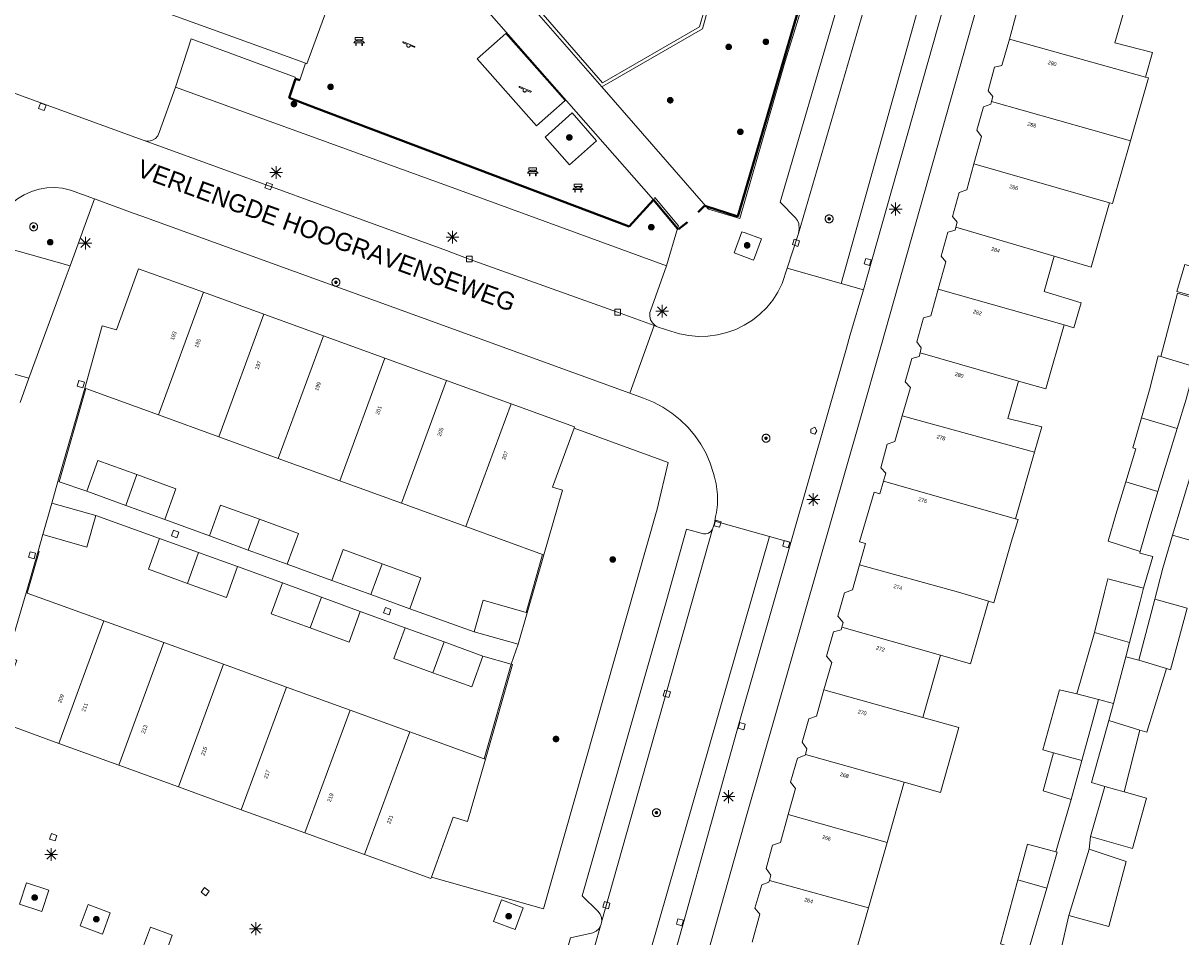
# Model space of a CAD drawing. Header units: metres. Extents: x 135779 to 137489, y 452643 to 455118.
# Tile 174 of 256: x 136524 to 136614, y 453328 to 453399. Entities that reach past the tile are written whole.
import ezdxf
from ezdxf.enums import TextEntityAlignment as Align

# ---------------------------------------------------------------- set-up
doc = ezdxf.new("R2010")
doc.units = ezdxf.units.M
doc.linetypes.add('DGN_Style_4', pattern=[89.853097, 44.898487, -22.449243, 0.056123, -22.449243])
for name, color, linetype, lineweight in [('KTop_NAR_Huisnummer (t)', 7, 'Continuous', 13), ('KTop_NAR_Huisnummer tijdelijk (t)', 7, 'Continuous', 13), ('KTop_ORL_Weg_Straatnaam (t)', 7, 'Continuous', 13), ('KTop_OTD_Open verharding', 15, 'Continuous', 13), ('KTop_OTD_Zand', 15, 'Continuous', 13), ('KTop_PAL_Lichtmast', 40, 'Continuous', 13), ('KTop_PND_Grondvlaksituatie van BAG-pand [tachy]', 1, 'Continuous', 13), ('KTop_PND_Pandscheiding', 40, 'Continuous', 13), ('KTop_PUT_Brandkraan of -put', 1, 'Continuous', 13), ('KTop_PUT_Inspectie- of rioolput', 15, 'Continuous', 13), ('KTop_PUT_Kolk', 15, 'Continuous', 13), ('KTop_SHD_Hek (l)', 15, 'DGN_Style_4', 40), ('KTop_SHD_Muur', 15, 'Continuous', 13), ('KTop_STM_Bank', 40, 'Continuous', 13), ('KTop_STM_Speelvoorziening', 40, 'Continuous', 13), ('KTop_VGO_Boom', 92, 'Continuous', 13), ('KTop_WGD_Parkeervlak', 251, 'Continuous', 13), ('KTop_WGD_Rijbaan_Lokale weg', 251, 'Continuous', 13), ('KTop_WGD_Rijbaan_Lokale weg_verkeersdrempel', 40, 'Continuous', 13), ('KTop_WGD_Voetpad', 251, 'Continuous', 13), ('KTop_WGD_Voetpad_achterpad', 251, 'Continuous', 13)]:
    doc.layers.add(name, color=color, linetype=linetype, lineweight=lineweight)
doc.styles.add('Style-ROVU', font='ROVU.shx')
doc.styles.add('Style-ROVUCURSIEF', font='ROVUCURSIEF.shx')

# ---------------------------------------------------------------- blocks, each defined once
blk = doc.blocks.new('PAL_Lichtmast')
at = {"layer": 'KTop_PAL_Lichtmast'}
for p, q in [((-0.354, -0.354), (0.354, 0.354)), ((0.354, -0.354), (-0.354, 0.354)), ((0, -0.5), (0, 0.5)), ((-0.5, 0), (0.5, 0))]:
    blk.add_line(p, q, dxfattribs=at)
blk = doc.blocks.new('PUT_Brandkraan_of_-put')
at = {"layer": 'KTop_PUT_Brandkraan of -put'}
for p, q in [((-0.25, 0.034), (0, 0.25)), ((-0.158, -0.25), (-0.25, 0.034)), ((0, 0.25), (0.25, 0.033)), ((0.25, 0.033), (0.158, -0.25)), ((0.158, -0.25), (-0.158, -0.25))]:
    blk.add_line(p, q, dxfattribs=at)
blk = doc.blocks.new('PUT_Inspectie-_of_rioolput')
at = {"layer": 'KTop_PUT_Inspectie- of rioolput', "flags": 128}
for points in [[(0.31, 0), (0.308, 0.032), (0.303, 0.064), (0.294, 0.095), (0.283, 0.126), (0.268, 0.155), (0.25, 0.182), (0.23, 0.207), (0.207, 0.23), (0.182, 0.25), (0.154, 0.268), (0.126, 0.283), (0.095, 0.294), (0.064, 0.303), (0.032, 0.308), (0, 0.309), (-0.032, 0.308), (-0.064, 0.303), (-0.096, 0.294), (-0.126, 0.283), (-0.155, 0.268), (-0.182, 0.25), (-0.207, 0.23), (-0.23, 0.207), (-0.25, 0.182), (-0.268, 0.154), (-0.283, 0.126), (-0.294, 0.095), (-0.303, 0.064), (-0.308, 0.032), (-0.309, 0), (-0.308, -0.032), (-0.303, -0.064), (-0.294, -0.096), (-0.283, -0.126), (-0.268, -0.155), (-0.25, -0.182), (-0.23, -0.207), (-0.207, -0.23), (-0.182, -0.25), (-0.155, -0.268), (-0.126, -0.283), (-0.096, -0.294), (-0.064, -0.303), (-0.032, -0.308), (0, -0.309), (0.032, -0.308), (0.064, -0.303), (0.095, -0.294), (0.126, -0.283), (0.155, -0.268), (0.182, -0.25), (0.207, -0.23), (0.23, -0.207), (0.25, -0.182), (0.268, -0.155), (0.283, -0.126), (0.294, -0.096), (0.303, -0.064), (0.308, -0.032), (0.31, 0)], [(0.095, 0), (0.094, 0.009), (0.092, 0.019), (0.09, 0.029), (0.086, 0.038), (0.082, 0.047), (0.076, 0.055), (0.07, 0.063), (0.063, 0.07), (0.055, 0.076), (0.047, 0.082), (0.038, 0.086), (0.029, 0.09), (0.019, 0.092), (0.009, 0.094), (0, 0.094), (-0.01, 0.094), (-0.02, 0.092), (-0.029, 0.09), (-0.039, 0.086), (-0.048, 0.082), (-0.056, 0.076), (-0.064, 0.07), (-0.071, 0.063), (-0.077, 0.055), (-0.082, 0.047), (-0.087, 0.038), (-0.09, 0.029), (-0.093, 0.019), (-0.094, 0.009), (-0.095, 0), (-0.094, -0.01), (-0.093, -0.02), (-0.09, -0.029), (-0.087, -0.039), (-0.082, -0.048), (-0.077, -0.056), (-0.071, -0.064), (-0.064, -0.071), (-0.056, -0.077), (-0.047, -0.082), (-0.039, -0.087), (-0.029, -0.09), (-0.02, -0.093), (-0.01, -0.094), (0, -0.095), (0.009, -0.094), (0.019, -0.093), (0.029, -0.09), (0.038, -0.087), (0.047, -0.082), (0.055, -0.077), (0.063, -0.071), (0.07, -0.064), (0.076, -0.056), (0.082, -0.047), (0.086, -0.039), (0.09, -0.029), (0.092, -0.02), (0.094, -0.01), (0.095, 0)], [(0.035, 0), (0.034, 0.003), (0.034, 0.007), (0.033, 0.01), (0.031, 0.014), (0.03, 0.017), (0.028, 0.02), (0.026, 0.023), (0.023, 0.026), (0.02, 0.028), (0.017, 0.03), (0.014, 0.031), (0.01, 0.033), (0.007, 0.034), (0.003, 0.034), (0, 0.034), (-0.004, 0.034), (-0.007, 0.034), (-0.011, 0.033), (-0.014, 0.031), (-0.018, 0.03), (-0.021, 0.028), (-0.023, 0.026), (-0.026, 0.023), (-0.028, 0.02), (-0.03, 0.017), (-0.032, 0.014), (-0.033, 0.01), (-0.034, 0.007), (-0.035, 0.003), (-0.035, 0), (-0.035, -0.004), (-0.034, -0.007), (-0.033, -0.011), (-0.032, -0.014), (-0.03, -0.018), (-0.028, -0.021), (-0.026, -0.023), (-0.023, -0.026), (-0.021, -0.028), (-0.017, -0.03), (-0.014, -0.032), (-0.011, -0.033), (-0.007, -0.034), (-0.004, -0.035), (0, -0.035), (0.003, -0.035), (0.007, -0.034), (0.01, -0.033), (0.014, -0.032), (0.017, -0.03), (0.02, -0.028), (0.023, -0.026), (0.026, -0.023), (0.028, -0.021), (0.03, -0.017), (0.031, -0.014), (0.033, -0.011), (0.034, -0.007), (0.034, -0.004), (0.035, 0)], [(0.01, 0.02), (0.007, 0.02), (0.005, 0.021), (0.003, 0.022), (0.001, 0.022), (-0.001, 0.022), (-0.004, 0.022), (-0.006, 0.021), (-0.008, 0.02), (-0.01, 0.019), (-0.012, 0.018), (-0.014, 0.017), (-0.016, 0.015), (-0.017, 0.013), (-0.019, 0.012), (-0.02, 0.009), (-0.021, 0.007), (-0.022, 0.005), (-0.022, 0.003), (-0.022, 0.001), (-0.022, -0.001), (-0.022, -0.004), (-0.022, -0.006), (-0.021, -0.008), (-0.02, -0.01), (-0.019, -0.012), (-0.017, -0.014), (-0.016, -0.016), (-0.014, -0.017), (-0.012, -0.019), (-0.01, -0.02), (-0.008, -0.021), (-0.006, -0.022), (-0.003, -0.022), (-0.001, -0.022), (0.001, -0.022), (0.003, -0.022), (0.005, -0.022), (0.008, -0.021), (0.01, -0.02), (0.012, -0.019), (0.014, -0.017), (0.015, -0.016), (0.017, -0.014), (0.018, -0.012), (0.02, -0.01), (0.02, -0.008), (0.021, -0.006), (0.022, -0.003), (0.022, -0.001), (0.022, 0.001), (0.022, 0.003), (0.021, 0.005), (0.02, 0.008), (0.019, 0.01), (0.018, 0.012), (0.017, 0.014), (0.015, 0.015), (0.013, 0.017), (0.012, 0.018), (0.01, 0.02)]]:
    blk.add_lwpolyline(points, dxfattribs=at)
blk = doc.blocks.new('PUT_Kolk')
at = {"layer": 'KTop_PUT_Kolk', "flags": 128}
blk.add_lwpolyline([(0.225, -0.225), (0.225, 0.225), (-0.225, 0.225), (-0.225, -0.225), (0.225, -0.225)], dxfattribs=at)
blk = doc.blocks.new('STM_Speelvoorziening')
at = {"layer": 'KTop_STM_Speelvoorziening'}
for p, q in [((-0.456, 0.218), (-0.455, 0.222)), ((-0.456, 0.214), (-0.456, 0.218)), ((-0.456, 0.21), (-0.456, 0.214)), ((-0.455, 0.206), (-0.456, 0.21)), ((-0.455, 0.222), (-0.454, 0.226)), ((-0.454, 0.202), (-0.455, 0.206)), ((-0.454, 0.226), (-0.453, 0.23)), ((-0.453, 0.198), (-0.454, 0.202)), ((-0.453, 0.23), (-0.451, 0.234)), ((-0.451, 0.194), (-0.453, 0.198)), ((-0.451, 0.234), (-0.449, 0.237)), ((-0.449, 0.19), (-0.451, 0.194)), ((-0.449, 0.237), (-0.446, 0.24)), ((-0.446, 0.187), (-0.449, 0.19)), ((-0.446, 0.24), (-0.443, 0.243)), ((-0.443, 0.184), (-0.446, 0.187)), ((-0.443, 0.243), (-0.44, 0.246)), ((-0.44, 0.182), (-0.443, 0.184)), ((-0.44, 0.246), (-0.436, 0.248)), ((-0.436, 0.179), (-0.44, 0.182)), ((-0.436, 0.248), (-0.433, 0.25)), ((-0.433, 0.178), (-0.436, 0.179)), ((-0.433, 0.25), (-0.429, 0.251)), ((-0.109, 0.044), (-0.433, 0.178)), ((-0.429, 0.251), (-0.425, 0.253)), ((-0.425, 0.253), (-0.421, 0.253)), ((-0.421, 0.253), (-0.417, 0.253)), ((-0.417, 0.253), (-0.412, 0.253)), ((-0.412, 0.253), (-0.408, 0.253)), ((-0.408, 0.253), (-0.404, 0.251)), ((-0.404, 0.251), (-0.402, 0.251)), ((-0.402, 0.251), (0.031, 0.072)), ((-0.14, -0.007), (-0.135, 0.006)), ((-0.135, 0.006), (-0.129, 0.018)), ((-0.129, 0.018), (-0.122, 0.029)), ((-0.122, 0.029), (-0.114, 0.04)), ((-0.114, 0.04), (-0.109, 0.044)), ((0.031, 0.072), (0.464, -0.106)), ((-0.146, -0.033), (-0.144, -0.02)), ((-0.146, -0.047), (-0.146, -0.033)), ((-0.146, -0.06), (-0.146, -0.047)), ((-0.144, -0.073), (-0.146, -0.06)), ((-0.144, -0.02), (-0.14, -0.007)), ((-0.14, -0.086), (-0.144, -0.073)), ((-0.135, -0.099), (-0.14, -0.086)), ((-0.129, -0.111), (-0.135, -0.099)), ((-0.122, -0.122), (-0.129, -0.111)), ((-0.114, -0.133), (-0.122, -0.122)), ((-0.104, -0.143), (-0.114, -0.133)), ((-0.093, -0.151), (-0.104, -0.143)), ((-0.082, -0.158), (-0.093, -0.151)), ((-0.07, -0.164), (-0.082, -0.158)), ((-0.057, -0.169), (-0.07, -0.164)), ((-0.044, -0.172), (-0.057, -0.169)), ((-0.031, -0.174), (-0.044, -0.172)), ((-0.017, -0.175), (-0.031, -0.174)), ((-0.004, -0.174), (-0.017, -0.175)), ((0.009, -0.172), (-0.004, -0.174)), ((0.022, -0.169), (0.009, -0.172)), ((0.035, -0.164), (0.022, -0.169)), ((0.047, -0.158), (0.035, -0.164)), ((0.058, -0.151), (0.047, -0.158)), ((0.069, -0.143), (0.058, -0.151)), ((0.078, -0.133), (0.069, -0.143)), ((0.086, -0.122), (0.078, -0.133)), ((0.094, -0.111), (0.086, -0.122)), ((0.1, -0.099), (0.094, -0.111)), ((0.105, -0.086), (0.1, -0.099)), ((0.108, -0.073), (0.105, -0.086)), ((0.11, -0.06), (0.108, -0.073)), ((0.112, -0.046), (0.11, -0.06)), ((0.434, -0.179), (0.112, -0.046)), ((0.439, -0.18), (0.434, -0.179)), ((0.443, -0.181), (0.439, -0.18)), ((0.447, -0.181), (0.443, -0.181)), ((0.451, -0.181), (0.447, -0.181)), ((0.455, -0.18), (0.451, -0.181)), ((0.459, -0.179), (0.455, -0.18)), ((0.463, -0.178), (0.459, -0.179)), ((0.467, -0.176), (0.463, -0.178)), ((0.464, -0.106), (0.467, -0.107)), ((0.467, -0.107), (0.47, -0.11)), ((0.47, -0.174), (0.467, -0.176)), ((0.47, -0.11), (0.474, -0.112)), ((0.474, -0.171), (0.47, -0.174)), ((0.474, -0.112), (0.477, -0.115)), ((0.477, -0.168), (0.474, -0.171)), ((0.477, -0.115), (0.479, -0.118)), ((0.479, -0.165), (0.477, -0.168)), ((0.479, -0.118), (0.481, -0.122)), ((0.481, -0.161), (0.479, -0.165)), ((0.481, -0.122), (0.483, -0.125)), ((0.483, -0.158), (0.481, -0.161)), ((0.483, -0.125), (0.485, -0.129)), ((0.485, -0.154), (0.483, -0.158)), ((0.485, -0.129), (0.486, -0.133)), ((0.486, -0.15), (0.485, -0.154)), ((0.486, -0.133), (0.486, -0.138)), ((0.486, -0.138), (0.487, -0.142)), ((0.487, -0.142), (0.486, -0.146)), ((0.486, -0.146), (0.486, -0.15))]:
    blk.add_line(p, q, dxfattribs=at)
blk = doc.blocks.new('STM_Bank')
at = {"layer": 'KTop_STM_Bank'}
for p, q in [((-0.416, -0.089), (-0.298, 0.019)), ((-0.298, 0.314), (0.298, 0.314)), ((-0.298, 0.143), (-0.298, 0.314)), ((-0.2, 0.143), (-0.298, 0.143)), ((-0.298, 0.019), (-0.2, 0.019)), ((-0.2, 0.019), (-0.2, 0.143)), ((0.157, 0.143), (-0.154, 0.143)), ((-0.154, 0.143), (-0.154, 0.019)), ((-0.154, 0.019), (0.157, 0.019)), ((0.157, 0.019), (0.157, 0.143)), ((0.298, 0.143), (0.203, 0.143)), ((0.203, 0.143), (0.203, 0.019)), ((0.203, 0.019), (0.298, 0.019)), ((0.298, 0.314), (0.298, 0.143)), ((0.298, 0.019), (0.416, -0.089)), ((-0.259, -0.089), (-0.416, -0.089)), ((-0.259, -0.315), (-0.259, -0.089)), ((-0.213, -0.315), (-0.259, -0.315)), ((0.216, -0.089), (-0.213, -0.089)), ((-0.213, -0.089), (-0.213, -0.315)), ((0.216, -0.305), (0.216, -0.089)), ((0.259, -0.305), (0.216, -0.305)), ((0.416, -0.089), (0.259, -0.089)), ((0.259, -0.089), (0.259, -0.305))]:
    blk.add_line(p, q, dxfattribs=at)
blk = doc.blocks.new('VGO_Boom')
at = {"layer": 'KTop_VGO_Boom', "flags": 128}
for points in [[(0.215, 0), (0.214, 0.022), (0.21, 0.045), (0.204, 0.066), (0.196, 0.087), (0.186, 0.108), (0.174, 0.126), (0.16, 0.144), (0.144, 0.16), (0.126, 0.174), (0.107, 0.186), (0.087, 0.196), (0.066, 0.204), (0.045, 0.21), (0.022, 0.214), (-0.001, 0.215), (-0.023, 0.214), (-0.045, 0.21), (-0.067, 0.204), (-0.088, 0.196), (-0.108, 0.186), (-0.127, 0.174), (-0.144, 0.16), (-0.16, 0.144), (-0.174, 0.126), (-0.187, 0.107), (-0.197, 0.087), (-0.205, 0.066), (-0.211, 0.045), (-0.214, 0.022), (-0.215, -0.001), (-0.214, -0.023), (-0.211, -0.045), (-0.205, -0.067), (-0.197, -0.088), (-0.187, -0.108), (-0.174, -0.127), (-0.16, -0.144), (-0.144, -0.16), (-0.127, -0.174), (-0.108, -0.187), (-0.088, -0.197), (-0.067, -0.205), (-0.045, -0.211), (-0.023, -0.214), (0, -0.215), (0.022, -0.214), (0.045, -0.211), (0.066, -0.205), (0.087, -0.197), (0.108, -0.187), (0.126, -0.174), (0.144, -0.16), (0.16, -0.144), (0.174, -0.127), (0.186, -0.108), (0.196, -0.088), (0.204, -0.067), (0.21, -0.045), (0.214, -0.023), (0.215, -0.001)], [(0.155, 0), (0.154, 0.016), (0.152, 0.032), (0.147, 0.048), (0.142, 0.063), (0.134, 0.078), (0.125, 0.091), (0.115, 0.104), (0.104, 0.115), (0.091, 0.125), (0.077, 0.134), (0.063, 0.142), (0.048, 0.147), (0.032, 0.152), (0.016, 0.154), (-0.001, 0.155), (-0.017, 0.154), (-0.033, 0.152), (-0.048, 0.147), (-0.064, 0.142), (-0.078, 0.134), (-0.092, 0.125), (-0.104, 0.115), (-0.116, 0.104), (-0.126, 0.091), (-0.135, 0.077), (-0.142, 0.063), (-0.148, 0.048), (-0.152, 0.032), (-0.155, 0.016), (-0.155, -0.001), (-0.155, -0.017), (-0.152, -0.033), (-0.148, -0.048), (-0.142, -0.064), (-0.135, -0.078), (-0.126, -0.092), (-0.116, -0.104), (-0.104, -0.116), (-0.092, -0.126), (-0.078, -0.135), (-0.064, -0.142), (-0.048, -0.148), (-0.033, -0.152), (-0.017, -0.155), (0, -0.155), (0.016, -0.155), (0.032, -0.152), (0.048, -0.148), (0.063, -0.142), (0.078, -0.135), (0.091, -0.126), (0.104, -0.116), (0.115, -0.104), (0.125, -0.092), (0.134, -0.078), (0.142, -0.064), (0.147, -0.048), (0.152, -0.033), (0.154, -0.017), (0.155, -0.001)], [(0.095, 0), (0.094, 0.01), (0.093, 0.02), (0.09, 0.029), (0.087, 0.039), (0.082, 0.048), (0.077, 0.056), (0.071, 0.064), (0.064, 0.071), (0.056, 0.077), (0.047, 0.082), (0.039, 0.087), (0.029, 0.09), (0.02, 0.093), (0.01, 0.094), (-0.001, 0.095), (-0.01, 0.094), (-0.02, 0.093), (-0.03, 0.09), (-0.039, 0.087), (-0.048, 0.082), (-0.056, 0.077), (-0.064, 0.071), (-0.071, 0.064), (-0.077, 0.056), (-0.083, 0.047), (-0.087, 0.039), (-0.091, 0.029), (-0.093, 0.02), (-0.095, 0.01), (-0.095, -0.001), (-0.095, -0.01), (-0.093, -0.02), (-0.091, -0.03), (-0.087, -0.039), (-0.083, -0.048), (-0.077, -0.056), (-0.071, -0.064), (-0.064, -0.071), (-0.056, -0.077), (-0.048, -0.083), (-0.039, -0.087), (-0.03, -0.091), (-0.02, -0.093), (-0.01, -0.095), (0, -0.095), (0.01, -0.095), (0.02, -0.093), (0.029, -0.091), (0.039, -0.087), (0.048, -0.083), (0.056, -0.077), (0.064, -0.071), (0.071, -0.064), (0.077, -0.056), (0.082, -0.048), (0.087, -0.039), (0.09, -0.03), (0.093, -0.02), (0.094, -0.01), (0.095, -0.001)], [(0.035, 0), (0.035, 0.004), (0.034, 0.007), (0.033, 0.011), (0.032, 0.014), (0.03, 0.018), (0.028, 0.021), (0.026, 0.023), (0.023, 0.026), (0.021, 0.028), (0.017, 0.03), (0.014, 0.032), (0.011, 0.033), (0.007, 0.034), (0.004, 0.035), (-0.001, 0.035), (-0.004, 0.035), (-0.008, 0.034), (-0.011, 0.033), (-0.015, 0.032), (-0.018, 0.03), (-0.021, 0.028), (-0.024, 0.026), (-0.027, 0.023), (-0.029, 0.021), (-0.031, 0.017), (-0.032, 0.014), (-0.034, 0.011), (-0.035, 0.007), (-0.035, 0.004), (-0.035, -0.001), (-0.035, -0.004), (-0.035, -0.008), (-0.034, -0.011), (-0.032, -0.015), (-0.031, -0.018), (-0.029, -0.021), (-0.027, -0.024), (-0.024, -0.027), (-0.021, -0.029), (-0.018, -0.031), (-0.015, -0.032), (-0.011, -0.034), (-0.008, -0.035), (-0.004, -0.035), (0, -0.035), (0.004, -0.035), (0.007, -0.035), (0.011, -0.034), (0.014, -0.032), (0.018, -0.031), (0.021, -0.029), (0.023, -0.027), (0.026, -0.024), (0.028, -0.021), (0.03, -0.018), (0.032, -0.015), (0.033, -0.011), (0.034, -0.008), (0.035, -0.004), (0.035, 0)]]:
    blk.add_lwpolyline(points, dxfattribs=at)

msp = doc.modelspace()

# ---------------------------------------------------------------- linework, layer by layer
at = {"layer": 'KTop_OTD_Open verharding', "flags": 128}
for points in [[(136564.143, 453390.898), (136566.39, 453392.881), (136561.765, 453398.122), (136559.518, 453396.139), (136564.143, 453390.898)], [(136573.29, 453385.12), (136571.39, 453383.03), (136546.943, 453392.287), (136544.851, 453393.079), (136545.343, 453394.575)], [(136566.93, 453391.91), (136564.82, 453390.02), (136566.73, 453387.85), (136568.84, 453389.74), (136566.93, 453391.91)]]:
    msp.add_lwpolyline(points, dxfattribs=at)
at = {"layer": 'KTop_OTD_Zand', "flags": 128}
for points in [[(136569.316, 453394.272), (136564.321, 453400), (136556.192, 453409.323), (136560.695, 453423.88), (136582, 453428.586), (136583.759, 453423.235), (136577.264, 453400), (136576.889, 453398.644), (136569.316, 453394.272)], [(136582.252, 453428.652), (136584.031, 453423.241), (136577.534, 453400), (136577.111, 453398.472), (136569.26, 453393.94)]]:
    msp.add_lwpolyline(points, dxfattribs=at)
at = {"layer": 'KTop_PND_Grondvlaksituatie van BAG-pand [tachy]', "flags": 128}
for points in [[(136550.259, 453406.848), (136547.772, 453400), (136546.231, 453395.757), (136546.115, 453395.799)], [(136518.709, 453405.751), (136534.546, 453400), (136545.711, 453395.946), (136546.115, 453395.799)], [(136602.463, 453402.666), (136602.338, 453402.235), (136601.762, 453402.04), (136601.254, 453400.225), (136601.473, 453400), (136601.661, 453399.807), (136601.07, 453397.687)], [(136611.698, 453394.716), (136612.246, 453396.627), (136609.317, 453397.375), (136610.065, 453400), (136610.192, 453400.446)], [(136601.07, 453397.687), (136600.495, 453395.627), (136599.913, 453395.493), (136599.412, 453393.644), (136599.774, 453393.206), (136599.679, 453392.805)], [(136610.524, 453389.73), (136611.927, 453394.659), (136611.698, 453394.716)], [(136599.679, 453392.805), (136599.627, 453392.586), (136599.043, 453392.38), (136598.521, 453390.558), (136598.899, 453390.079), (136598.308, 453387.937)], [(136608.881, 453384.9), (136609.129, 453384.829), (136610.524, 453389.73)], [(136598.308, 453387.937), (136597.748, 453385.906), (136597.148, 453385.69), (136596.622, 453383.823), (136596.993, 453383.389), (136596.89, 453382.981)], [(136604.568, 453380.713), (136607.445, 453379.863), (136608.881, 453384.9)], [(136596.89, 453382.981), (136596.831, 453382.748), (136596.261, 453382.601), (136595.735, 453380.735), (136596.112, 453380.285), (136595.514, 453378.149)], [(136605.343, 453375.361), (136606.117, 453375.132), (136606.674, 453377.085), (136603.781, 453377.951), (136604.568, 453380.713)], [(136538.152, 453377.903), (136533.083, 453379.742), (136531.36, 453374.956), (136530.251, 453375.275), (136528.878, 453370.415)], [(136617.637, 453379.275), (136614.775, 453380.06), (136614.133, 453377.958), (136616.975, 453377.181)], [(136542.872, 453376.191), (136538.152, 453377.903)], [(136595.514, 453378.149), (136594.929, 453376.061), (136594.36, 453375.894), (136593.847, 453374.041), (136594.194, 453373.567), (136594.099, 453373.18)], [(136616.899, 453377.062), (136614.2, 453377.838), (136612.887, 453372.879)], [(136547.513, 453374.507), (136542.872, 453376.191)], [(136601.792, 453370.967), (136603.919, 453370.361), (136605.343, 453375.361)], [(136552.316, 453372.764), (136547.513, 453374.507)], [(136594.099, 453373.18), (136594.027, 453372.886), (136593.462, 453372.729), (136592.939, 453370.897), (136593.341, 453370.473), (136592.709, 453368.254)], [(136557.124, 453371.019), (136552.316, 453372.764)], [(136612.887, 453372.879), (136612.69, 453372.949), (136612.02, 453370.291), (136611.391, 453368.094)], [(136614.172, 453367.251), (136614.873, 453369.564), (136615.552, 453372.082)], [(136528.972, 453370.381), (136528.878, 453370.415)], [(136528.972, 453370.381), (136534.632, 453368.323)], [(136562.165, 453369.19), (136557.124, 453371.019)], [(136603.039, 453365.42), (136603.599, 453367.385), (136600.956, 453368.036), (136601.792, 453370.967)], [(136567.083, 453367.295), (136567.119, 453367.393), (136562.165, 453369.19)], [(136534.632, 453368.323), (136539.35, 453366.608)], [(136592.709, 453368.254), (136592.139, 453366.248), (136591.534, 453366.046), (136591.046, 453364.19), (136591.417, 453363.766), (136591.243, 453363.155)], [(136611.391, 453368.094), (136610.719, 453365.744), (136610.943, 453365.68), (136610.162, 453363.106)], [(136567.083, 453367.295), (136565.403, 453362.681), (136566.194, 453362.455), (136564.712, 453357.389)], [(136612.674, 453362.344), (136613.476, 453364.957), (136614.172, 453367.251)], [(136539.35, 453366.608), (136543.99, 453364.922)], [(136543.99, 453364.922), (136548.792, 453363.176)], [(136601.555, 453360.215), (136603.039, 453365.42)], [(136532.955, 453363.657), (136529.911, 453364.764), (136529.036, 453362.358)], [(136535.125, 453360.144), (136536, 453362.55), (136532.955, 453363.657)], [(136548.792, 453363.176), (136553.599, 453361.429)], [(136591.243, 453363.155), (136590.963, 453362.17), (136590.513, 453362.299), (136589.382, 453358.417), (136589.833, 453358.283), (136589.365, 453356.609)], [(136615.348, 453364.004), (136615.329, 453363.929), (136613.819, 453358.94)], [(136529.036, 453362.358), (136532.08, 453361.251)], [(136610.162, 453363.106), (136609.381, 453360.531), (136608.787, 453358.447), (136611.283, 453357.654)], [(136611.283, 453357.654), (136611.898, 453359.814), (136612.674, 453362.344)], [(136526.314, 453361.431), (136525.611, 453358.969)], [(136529.736, 453360.454), (136526.314, 453361.431)], [(136553.599, 453361.429), (136558.639, 453359.597)], [(136525.611, 453358.969), (136529.033, 453357.992), (136529.736, 453360.454)], [(136532.08, 453361.251), (136535.125, 453360.144)], [(136542.527, 453360.173), (136539.487, 453361.282), (136538.61, 453358.877)], [(136544.689, 453356.66), (136545.566, 453359.065), (136542.527, 453360.173)], [(136558.639, 453359.597), (136564.618, 453357.423)], [(136599.429, 453353.778), (136599.871, 453353.647), (136601.223, 453358.391), (136601.747, 453360.158), (136601.555, 453360.215)], [(136534.722, 453358.671), (136533.853, 453356.263), (136536.9, 453355.164)], [(136537.768, 453357.572), (136534.722, 453358.671)], [(136538.61, 453358.877), (136541.65, 453357.768)], [(136613.819, 453358.94), (136613.064, 453356.36), (136612.432, 453353.937)], [(136541.65, 453357.768), (136544.689, 453356.66)], [(136552.091, 453356.696), (136549.047, 453357.803), (136548.172, 453355.397)], [(136540.815, 453356.473), (136537.768, 453357.572)], [(136564.712, 453357.389), (136564.618, 453357.423)], [(136536.9, 453355.164), (136539.946, 453354.065), (136540.815, 453356.473)], [(136554.259, 453353.183), (136555.134, 453355.589), (136552.091, 453356.696)], [(136589.365, 453356.609), (136588.822, 453354.67), (136588.199, 453354.427), (136587.677, 453352.59), (136588.094, 453352.115), (136587.988, 453351.753)], [(136544.314, 453355.195), (136543.436, 453352.79), (136546.474, 453351.681)], [(136547.353, 453354.085), (136544.314, 453355.195)], [(136548.172, 453355.397), (136551.216, 453354.29)], [(136611.549, 453354.781), (136608.763, 453355.513), (136608.491, 453354.48), (136607.721, 453351.325)], [(136524.301, 453354.436), (136522.823, 453349.373), (136523.591, 453349.152), (136521.879, 453344.465), (136526.861, 453342.655)], [(136524.301, 453354.436), (136524.395, 453354.402)], [(136530.382, 453352.231), (136524.395, 453354.402)], [(136550.391, 453352.976), (136547.353, 453354.085)], [(136551.216, 453354.29), (136554.259, 453353.183)], [(136610.444, 453350.551), (136611.278, 453353.748), (136611.549, 453354.781)], [(136563.333, 453352.896), (136559.987, 453353.838), (136559.296, 453351.373)], [(136595.685, 453349.542), (136598.031, 453348.873), (136599.429, 453353.778)], [(136612.432, 453353.937), (136611.188, 453349.165)], [(136613.349, 453348.513), (136613.657, 453348.42), (136614.963, 453353.221)], [(136546.474, 453351.681), (136549.513, 453350.571), (136550.391, 453352.976)], [(136563.429, 453352.869), (136562.729, 453350.41)], [(136563.333, 453352.896), (136563.429, 453352.869)], [(136535.052, 453350.538), (136530.382, 453352.231)], [(136553.9, 453351.701), (136553.022, 453349.296), (136556.059, 453348.187)], [(136556.937, 453350.592), (136553.9, 453351.701)], [(136559.296, 453351.373), (136562.729, 453350.41)], [(136587.988, 453351.753), (136587.926, 453351.544), (136587.351, 453351.371), (136586.805, 453349.471), (136587.202, 453348.991), (136586.596, 453346.858)], [(136539.717, 453348.846), (136535.052, 453350.538)], [(136559.974, 453349.483), (136556.937, 453350.592)], [(136607.721, 453351.325), (136606.351, 453346.532)], [(136610.153, 453349.435), (136610.444, 453350.551)], [(136544.629, 453347.065), (136539.717, 453348.846)], [(136556.059, 453348.187), (136559.096, 453347.078), (136559.974, 453349.483)], [(136594.303, 453344.692), (136595.685, 453349.542)], [(136611.188, 453349.165), (136610.153, 453349.435)], [(136611.269, 453343.7), (136611.814, 453343.535), (136613.349, 453348.513)], [(136549.598, 453345.263), (136544.629, 453347.065)], [(136586.596, 453346.858), (136586.005, 453344.78), (136585.416, 453344.573), (136584.889, 453342.748), (136585.271, 453342.249), (136585.156, 453341.802)], [(136606.351, 453346.532), (136604.977, 453346.846), (136603.68, 453342.15), (136604.518, 453341.919)], [(136606.73, 453341.314), (136607.56, 453344.35), (136608.023, 453346.084)], [(136608.023, 453346.084), (136609.199, 453345.775)], [(136554.255, 453343.574), (136549.598, 453345.263)], [(136609.199, 453345.775), (136608.83, 453344.44)], [(136592.861, 453339.631), (136595.697, 453338.832), (136597.125, 453343.899), (136594.303, 453344.692)], [(136608.83, 453344.44), (136607.481, 453339.61), (136608.513, 453339.293)], [(136560.066, 453341.467), (136554.255, 453343.574)], [(136610.027, 453338.875), (136611.269, 453343.7)], [(136526.861, 453342.655), (136531.53, 453340.959)], [(136560.16, 453341.433), (136558.766, 453336.573), (136557.642, 453336.896), (136555.941, 453332.21)], [(136560.066, 453341.467), (136560.16, 453341.433)], [(136585.156, 453341.802), (136585.138, 453341.733), (136584.519, 453341.496), (136583.972, 453339.636), (136584.369, 453339.151), (136583.81, 453337.102)], [(136604.518, 453341.919), (136603.7, 453338.954), (136605.899, 453338.278)], [(136531.53, 453340.959), (136536.194, 453339.264)], [(136605.899, 453338.278), (136606.73, 453341.314)], [(136591.522, 453334.933), (136592.861, 453339.631)], [(136536.194, 453339.264), (136541.104, 453337.48)], [(136608.513, 453339.293), (136607.409, 453335.378)], [(136607.409, 453335.378), (136610.676, 453334.457), (136611.78, 453338.373), (136610.027, 453338.875)], [(136541.104, 453337.48), (136546.072, 453335.675)], [(136583.81, 453337.102), (136583.213, 453334.913), (136582.589, 453334.711), (136582.082, 453332.901), (136582.439, 453332.371), (136582.334, 453331.947)], [(136546.072, 453335.675), (136550.729, 453333.984)], [(136590.067, 453329.825), (136591.522, 453334.933)], [(136604.696, 453334.191), (136602.484, 453334.78), (136601.731, 453332.011)], [(136603.987, 453331.365), (136604.806, 453334.162), (136604.696, 453334.191)], [(136607.3, 453334.396), (136605.725, 453329.225)], [(136605.725, 453329.225), (136608.838, 453328.359), (136610.185, 453333.438), (136607.3, 453334.396)], [(136550.729, 453333.984), (136555.903, 453332.104), (136555.941, 453332.21)], [(136582.334, 453331.947), (136582.301, 453331.815), (136581.757, 453331.613), (136581.21, 453329.786), (136581.582, 453329.311), (136580.987, 453327.14)], [(136601.731, 453332.011), (136600.369, 453326.997), (136602.508, 453326.319)], [(136602.508, 453326.319), (136603.987, 453331.365)], [(136588.689, 453324.991), (136590.067, 453329.825)]]:
    msp.add_lwpolyline(points, dxfattribs=at)
at = {"layer": 'KTop_PND_Pandscheiding', "flags": 128}
for points in [[(136601.07, 453397.687), (136611.698, 453394.716)], [(136610.524, 453389.73), (136607.393, 453390.622), (136599.679, 453392.805)], [(136608.881, 453384.9), (136598.308, 453387.937)], [(136596.89, 453382.981), (136604.568, 453380.713)], [(136538.152, 453377.903), (136534.632, 453368.323)], [(136605.343, 453375.361), (136595.514, 453378.149)], [(136539.35, 453366.608), (136542.872, 453376.191)], [(136543.99, 453364.922), (136547.513, 453374.507)], [(136601.792, 453370.967), (136594.099, 453373.18)], [(136552.316, 453372.764), (136548.792, 453363.176)], [(136615.552, 453372.082), (136612.887, 453372.879)], [(136557.124, 453371.019), (136553.599, 453361.429)], [(136562.165, 453369.19), (136558.639, 453359.597)], [(136592.709, 453368.254), (136603.039, 453365.42)], [(136611.391, 453368.094), (136614.172, 453367.251)], [(136532.08, 453361.251), (136532.955, 453363.657)], [(136601.555, 453360.215), (136591.243, 453363.155)], [(136610.162, 453363.106), (136612.674, 453362.344)], [(136541.65, 453357.768), (136542.527, 453360.173)], [(136613.819, 453358.94), (136615.902, 453358.323)], [(136537.768, 453357.572), (136536.9, 453355.164)], [(136552.091, 453356.696), (136551.216, 453354.29)], [(136589.365, 453356.609), (136597.09, 453354.471), (136599.429, 453353.778)], [(136546.474, 453351.681), (136547.353, 453354.085)], [(136612.432, 453353.937), (136614.963, 453353.221)], [(136526.861, 453342.655), (136530.382, 453352.231)], [(136595.685, 453349.542), (136587.988, 453351.753)], [(136535.052, 453350.538), (136531.53, 453340.959)], [(136556.937, 453350.592), (136556.059, 453348.187)], [(136607.721, 453351.325), (136610.444, 453350.551)], [(136539.717, 453348.846), (136536.194, 453339.264)], [(136610.153, 453349.435), (136609.199, 453345.775)], [(136613.349, 453348.513), (136611.188, 453349.165)], [(136544.629, 453347.065), (136541.104, 453337.48)], [(136594.303, 453344.692), (136586.596, 453346.858)], [(136608.023, 453346.084), (136606.351, 453346.532)], [(136546.072, 453335.675), (136549.598, 453345.263)], [(136611.269, 453343.7), (136608.83, 453344.44)], [(136554.255, 453343.574), (136550.729, 453333.984)], [(136585.156, 453341.802), (136592.861, 453339.631)], [(136606.73, 453341.314), (136604.518, 453341.919)], [(136608.513, 453339.293), (136610.027, 453338.875)], [(136591.522, 453334.933), (136583.81, 453337.102)], [(136582.334, 453331.947), (136590.067, 453329.825)], [(136603.987, 453331.365), (136601.731, 453332.011)]]:
    msp.add_lwpolyline(points, dxfattribs=at)
at = {"layer": 'KTop_SHD_Hek (l)', "flags": 128}
for points in [[(136584.617, 453400), (136579.87, 453383.81), (136577.385, 453384.622)], [(136546.943, 453392.287), (136544.851, 453393.079), (136545.343, 453394.575), (136545.676, 453394.466)], [(136546.943, 453392.287), (136571.39, 453383.03)], [(136573.29, 453385.12), (136571.39, 453383.03)], [(136575.169, 453382.892), (136573.29, 453385.12)], [(136576.77, 453384.15), (136577.27, 453384.66), (136577.385, 453384.622)], [(136575.94, 453383.38), (136575.23, 453382.82), (136575.169, 453382.892)]]:
    msp.add_lwpolyline(points, dxfattribs=at)
at = {"layer": 'KTop_SHD_Muur', "flags": 128}
for points in [[(136528.878, 453370.415), (136526.776, 453363.133)], [(136526.872, 453363.105), (136528.972, 453370.381)], [(136526.776, 453363.133), (136526.872, 453363.105)], [(136525.24, 453357.667), (136525.234, 453357.669), (136524.301, 453354.436)], [(136524.395, 453354.402), (136525.33, 453357.641), (136525.24, 453357.667)], [(136564.618, 453357.423), (136563.333, 453352.896)], [(136564.712, 453357.389), (136563.429, 453352.869)], [(136562.183, 453348.85), (136560.066, 453341.467)], [(136562.183, 453348.85), (136562.279, 453348.822), (136560.16, 453341.433)]]:
    msp.add_lwpolyline(points, dxfattribs=at)
at = {"layer": 'KTop_WGD_Parkeervlak', "flags": 128}
for points in [[(136535.972, 453393.916), (136558.721, 453385.677), (136574.311, 453379.962)], [(136521.877, 453382.882), (136521.776, 453382.367), (136521.781, 453382.158), (136521.858, 453381.918), (136521.985, 453381.727), (136522.216, 453381.561), (136522.665, 453381.394), (136527.745, 453379.962)], [(136524.527, 453371.186), (136519.806, 453372.498), (136519.51, 453372.517), (136519.235, 453372.456), (136518.987, 453372.32), (136518.787, 453372.121), (136518.66, 453371.916)]]:
    msp.add_lwpolyline(points, dxfattribs=at)
at = {"layer": 'KTop_WGD_Rijbaan_Lokale weg', "flags": 128}
for points in [[(136584.608, 453382.498), (136589.718, 453400), (136596.084, 453422.074)], [(136600.431, 453420.943), (136600.092, 453420.451), (136599.695, 453419.752), (136599.369, 453419.017), (136599.12, 453418.26), (136593.917, 453400), (136587.937, 453378.593)], [(136533.522, 453389.752), (136533.37, 453389.814), (136525.655, 453392.631), (136522.379, 453393.822), (136522.152, 453393.945), (136521.975, 453394.131), (136521.865, 453394.354), (136519.865, 453400), (136517.861, 453405.006)], [(136533.522, 453389.752), (136557.129, 453381.165), (136558.899, 453380.494), (136570.486, 453376.347), (136573.326, 453375.298)], [(136529.652, 453385.189), (136527.759, 453385.885), (136527.156, 453386.022), (136526.54, 453386.081), (136525.921, 453386.059), (136525.311, 453385.958), (136524.718, 453385.78), (136524.154, 453385.526), (136523.627, 453385.202), (136523.146, 453384.812), (136522.719, 453384.364), (136522.354, 453383.865), (136522.056, 453383.322), (136521.877, 453382.882)], [(136529.652, 453385.189), (136532.653, 453384.084), (136533.334, 453383.838), (136555.089, 453375.966), (136571.435, 453370.027)], [(136584.608, 453382.498), (136583.732, 453379.786)], [(136583.732, 453379.786), (136587.937, 453378.593)], [(136571.435, 453370.027), (136573.326, 453375.298)], [(136578.071, 453360.027), (136578.043, 453359.858), (136577.882, 453359.405)], [(136582.338, 453358.835), (136578.071, 453360.027)], [(136569.234, 453328.702), (136577.882, 453359.405)], [(136582.338, 453358.835), (136572.371, 453324.116)], [(136568.262, 453325.298), (136569.15, 453328.407)], [(136569.234, 453328.702), (136569.203, 453328.551), (136569.15, 453328.407)]]:
    msp.add_lwpolyline(points, dxfattribs=at)
at = {"layer": 'KTop_WGD_Rijbaan_Lokale weg_verkeersdrempel', "flags": 128}
for points in [[(136583.732, 453379.786), (136583.345, 453378.586), (136583.004, 453377.918), (136582.595, 453377.294), (136582.465, 453377.135), (136582.123, 453376.717), (136581.591, 453376.194), (136581.006, 453375.732), (136580.375, 453375.334), (136579.705, 453375.006), (136579.004, 453374.752), (136578.28, 453374.574), (136577.541, 453374.475), (136576.795, 453374.456), (136576.052, 453374.516), (136575.319, 453374.656), (136574.648, 453374.858), (136573.663, 453375.174)], [(136587.937, 453378.593), (136589.672, 453378.101)], [(136584.006, 453358.362), (136588.342, 453373.547), (136588.624, 453374.511), (136589.672, 453378.101)], [(136573.326, 453375.298), (136573.663, 453375.174)], [(136571.435, 453370.027), (136572.51, 453369.636), (136573.282, 453369.319), (136574.02, 453368.929), (136574.718, 453368.47), (136575.368, 453367.947), (136575.965, 453367.364), (136576.504, 453366.726), (136576.98, 453366.04), (136577.387, 453365.312), (136577.723, 453364.547), (136577.984, 453363.755), (136578.052, 453363.457), (136578.169, 453362.941), (136578.274, 453362.112), (136578.286, 453361.94), (136578.284, 453361.315), (136578.203, 453360.695), (136578.131, 453360.38), (136578.071, 453360.027)], [(136584.006, 453358.362), (136582.338, 453358.835)]]:
    msp.add_lwpolyline(points, dxfattribs=at)
at = {"layer": 'KTop_WGD_Voetpad', "flags": 128}
for points in [[(136569.26, 453393.94), (136577.385, 453384.622), (136577.591, 453384.386), (136580.021, 453383.661), (136583.571, 453395.961), (136584.814, 453400), (136586.177, 453404.597), (136591.183, 453421.744), (136593.975, 453431.24)], [(136582.186, 453428.893), (136560.491, 453424.101), (136556.453, 453411.045), (136555.901, 453409.261), (136563.976, 453400), (136569.26, 453393.94)], [(136596.084, 453422.074), (136595.987, 453421.838), (136595.816, 453421.628), (136595.59, 453421.475), (136595.331, 453421.395), (136595.059, 453421.393), (136594.82, 453421.46), (136593.89, 453421.76), (136592.68, 453417.58), (136587.562, 453400), (136583.178, 453384.942), (136584.378, 453383.709), (136584.534, 453383.502), (136584.629, 453383.262), (136584.639, 453383.213), (136584.663, 453382.854), (136584.608, 453382.498)], [(136589.672, 453378.101), (136590.37, 453380.492), (136595.879, 453400), (136601.04, 453417.6), (136601.58, 453419.38), (136601.01, 453419.58), (136600.761, 453419.696), (136600.555, 453419.878), (136600.411, 453420.112), (136600.339, 453420.377), (136600.347, 453420.651), (136600.431, 453420.943)], [(136576.844, 453312.414), (136573.856, 453313.243), (136580.602, 453337.173), (136589.399, 453367.883), (136591.082, 453373.834), (136598.482, 453400), (136600.326, 453406.809), (136600.67, 453407.99), (136603.731, 453407.152)], [(136573.29, 453385.12), (136556.692, 453404.059)], [(136545.343, 453394.575), (136545.318, 453394.694), (136537.185, 453397.688), (136535.972, 453393.916)], [(136546.115, 453395.799), (136545.676, 453394.466), (136545.343, 453394.575)], [(136535.972, 453393.916), (136534.697, 453390.374), (136534.579, 453390.127), (136534.395, 453389.924), (136534.161, 453389.783), (136533.895, 453389.716), (136533.622, 453389.727), (136533.522, 453389.752)], [(136527.745, 453379.962), (136529.652, 453385.189)], [(136574.311, 453379.962), (136575.169, 453382.892), (136575.23, 453383.1), (136573.4, 453385.3), (136573.29, 453385.12)], [(136581.169, 453380.596), (136581.711, 453382.082), (136580.438, 453382.547), (136580.194, 453382.636), (136579.586, 453380.971), (136581.103, 453380.417), (136581.169, 453380.596)], [(136524.527, 453371.186), (136527.44, 453379.126), (136527.745, 453379.962)], [(136573.663, 453375.174), (136573.41, 453375.31), (136573.205, 453375.51), (136573.064, 453375.759), (136572.996, 453376.037), (136573.007, 453376.323), (136573.042, 453376.46), (136574.311, 453379.962)], [(136523.843, 453369.301), (136524.527, 453371.186)], [(136555.941, 453332.21), (136564.687, 453329.739), (136573.561, 453360.967), (136574.436, 453364.595), (136567.083, 453367.295)], [(136526.776, 453363.133), (136526.314, 453361.431)], [(136525.24, 453357.667), (136525.611, 453358.969)], [(136577.882, 453359.405), (136577.76, 453359.218), (136577.581, 453359.086), (136577.367, 453359.025), (136577.187, 453359.035), (136575.85, 453359.409), (136574.32, 453353.894), (136567.725, 453330.765), (136568.946, 453329.547), (136569.117, 453329.32), (136569.217, 453329.054), (136569.24, 453328.771), (136569.234, 453328.702)], [(136560.303, 453274.949), (136561.281, 453278.351), (136562.112, 453281.23), (136566.707, 453297.422), (136571.285, 453313.297), (136572.785, 453318.59), (136572.959, 453319.203), (136574.087, 453323.183), (136574.207, 453323.606), (136575.614, 453328.574), (136579.927, 453344.074), (136584.006, 453358.362)], [(136523.79, 453330.102), (136525.541, 453329.529), (136526.09, 453331.208), (136524.339, 453331.78), (136523.79, 453330.102)], [(136530.264, 453327.77), (136530.875, 453329.436), (136529.144, 453330.071), (136528.533, 453328.405), (136530.264, 453327.77)], [(136560.802, 453328.743), (136562.485, 453328.13), (136563.103, 453329.825), (136561.419, 453330.438), (136560.802, 453328.743)], [(136535.108, 453326.011), (136535.716, 453327.694), (136534.004, 453328.311), (136533.397, 453326.628), (136535.108, 453326.011)], [(136569.15, 453328.407), (136569.009, 453328.182), (136568.798, 453327.99), (136568.543, 453327.864), (136566.809, 453327.473), (136555.571, 453288.101), (136554.731, 453285.181), (136555.941, 453283.971), (136556.101, 453283.681), (136556.221, 453283.391), (136556.239, 453283.291), (136556.228, 453283.134)]]:
    msp.add_lwpolyline(points, dxfattribs=at)
at = {"layer": 'KTop_WGD_Voetpad_achterpad', "flags": 128}
for points in [[(136529.036, 453362.358), (136526.872, 453363.105)], [(136529.736, 453360.454), (136534.722, 453358.671)], [(136538.61, 453358.877), (136535.125, 453360.144)], [(136611.283, 453357.654), (136611.255, 453357.534), (136612.281, 453357.271), (136611.549, 453354.781)], [(136540.815, 453356.473), (136544.314, 453355.195)], [(136548.172, 453355.397), (136544.689, 453356.66)], [(136559.296, 453351.373), (136554.259, 453353.183)], [(136550.391, 453352.976), (136553.9, 453351.701)], [(136562.729, 453350.41), (136562.183, 453348.85)], [(136559.974, 453349.483), (136562.183, 453348.85)], [(136605.899, 453338.278), (136604.696, 453334.191)], [(136607.3, 453334.396), (136607.409, 453335.378)], [(136605.106, 453326.604), (136605.725, 453329.225)]]:
    msp.add_lwpolyline(points, dxfattribs=at)

# ---------------------------------------------------------------- block references
at = {"layer": 'KTop_PAL_Lichtmast'}
for p in [(136543.827, 453387.257), (136592.193, 453384.403), (136528.939, 453381.745), (136557.587, 453382.214), (136573.963, 453376.423), (136585.763, 453361.713), (136579.143, 453338.503), (136526.264, 453333.984), (136542.237, 453328.189)]:
    msp.add_blockref('PAL_Lichtmast', p, dxfattribs=at)
at = {"layer": 'KTop_PUT_Brandkraan of -put', "rotation": 344.0635747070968}
msp.add_blockref('PUT_Brandkraan_of_-put', (136585.802, 453367.112), dxfattribs=at)
at = {"layer": 'KTop_PUT_Inspectie- of rioolput'}
for p, rotation in [((136587.001, 453383.637), 163.7239572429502), ((136524.89, 453383.014), 254.2573990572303), ((136548.492, 453378.684), 250.1074518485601), ((136582.073, 453366.502), 344.0635747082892), ((136573.517, 453337.248), 164.2692614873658)]:
    msp.add_blockref('PUT_Inspectie-_of_rioolput', p, dxfattribs=dict(at, rotation=rotation))
at = {"layer": 'KTop_PUT_Kolk'}
for p, rotation in [((136525.57, 453392.396), 69.94120084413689), ((136543.242, 453386.183), 70.01124233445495), ((136584.415, 453381.77), 162.0990842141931), ((136590.005, 453380.273), 343.7259935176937), ((136528.574, 453370.724), 344.2244681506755), ((136578.289, 453359.818), 74.39212532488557), ((136535.939, 453359.02), 250.1605029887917), ((136583.653, 453358.229), 74.1680879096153), ((136524.768, 453357.357), 343.9025766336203), ((136552.502, 453352.988), 250.0313160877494), ((136574.326, 453346.53), 164.2692614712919), ((136580.178, 453344.012), 164.0667863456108), ((136526.419, 453335.336), 251.9093135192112), ((136538.285, 453331.079), 232.8038109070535), ((136569.605, 453330.021), 344.2692635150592), ((136575.348, 453328.686), 344.4503449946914)]:
    msp.add_blockref('PUT_Kolk', p, dxfattribs=dict(at, rotation=rotation))
for p in [(136558.899, 453380.494), (136570.486, 453376.347)]:
    msp.add_blockref('PUT_Kolk', p, dxfattribs=at)
at = {"layer": 'KTop_STM_Bank'}
for p in [(136550.296, 453397.487), (136563.857, 453387.305), (136567.392, 453386.025)]:
    msp.add_blockref('STM_Bank', p, dxfattribs=at)
at = {"layer": 'KTop_STM_Speelvoorziening'}
for p in [(136554.172, 453397.219), (136563.245, 453393.72)]:
    msp.add_blockref('STM_Speelvoorziening', p, dxfattribs=at)
at = {"layer": 'KTop_VGO_Boom'}
for p in [(136582.059, 453397.469), (136579.159, 453397.069), (136548.074, 453393.949), (136574.595, 453392.901), (136545.214, 453392.609), (136580.069, 453390.439), (136566.714, 453389.999), (136573.114, 453382.989), (136526.184, 453381.814), (136580.595, 453381.571), (136570.105, 453357.029), (136565.674, 453343.004), (136524.973, 453330.618), (136529.787, 453328.928), (136561.977, 453329.16)]:
    msp.add_blockref('VGO_Boom', p, dxfattribs=at)

# ---------------------------------------------------------------- texts
at = {"layer": 'KTop_NAR_Huisnummer (t)', "style": 'Style-ROVU'}
for s, p in [('193', (136535.922, 453374.834)), ('195', (136537.812, 453374.244)), ('197', (136542.532, 453372.531)), ('199', (136547.184, 453370.88)), ('201', (136551.941, 453369.01)), ('205', (136556.769, 453367.32)), ('207', (136561.81, 453365.49))]:
    msp.add_text(s, height=0.3, rotation=70.1, dxfattribs=at).set_placement(p, align=Align.MIDDLE_RIGHT)
at = {"layer": 'KTop_NAR_Huisnummer tijdelijk (t)', "style": 'Style-ROVUCURSIEF'}
for s, rotation, p in [('290', 343.8, (136604.081, 453395.876)), ('288', 343.8, (136602.499, 453391.082)), ('286', 343.8, (136601.082, 453386.195)), ('284', 343.8, (136599.66, 453381.309)), ('282', 343.8, (136598.244, 453376.42)), ('280', 343.8, (136596.821, 453371.535)), ('278', 343.8, (136595.405, 453366.646)), ('276', 343.8, (136593.983, 453361.761)), ('274', 344.1, (136592.039, 453354.956)), ('272', 344.1, (136590.671, 453350.146)), ('209', 70, (136526.9, 453345.834)), ('211', 70, (136528.758, 453345.159)), ('270', 344.1, (136589.251, 453345.166)), ('213', 70, (136533.42, 453343.445)), ('215', 70, (136538.078, 453341.732)), ('217', 70, (136542.981, 453339.929)), ('268', 344.1, (136587.86, 453340.27)), ('219', 70, (136547.942, 453338.105)), ('221', 70, (136552.592, 453336.395)), ('266', 344.1, (136586.463, 453335.376)), ('264', 344.1, (136585.071, 453330.48))]:
    msp.add_text(s, height=0.3, rotation=rotation, dxfattribs=at).set_placement(p, align=Align.MIDDLE_LEFT)
at = {"layer": 'KTop_ORL_Weg_Straatnaam (t)', "style": 'Style-ROVU'}
msp.add_text('VERLENGDE HOOGRAVENSEWEG', height=1.4, rotation=340.06095, dxfattribs=at).set_placement((136532.859, 453387))

doc.saveas('drawing.dxf')
